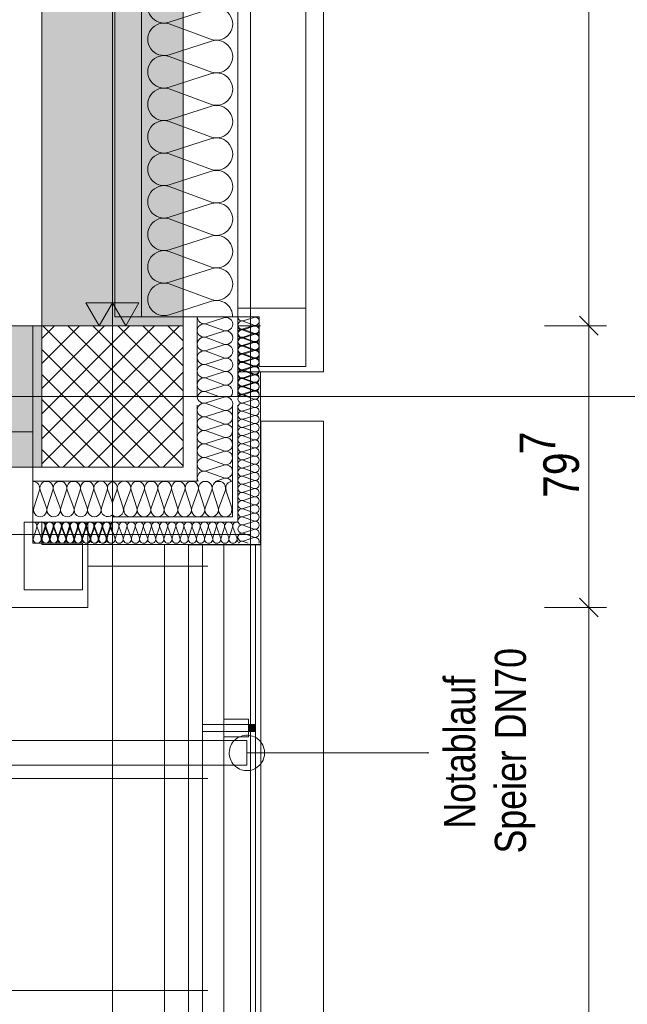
# Model space of a CAD drawing. Extents: x -620 to 3480, y 62 to 1112.
# Tile 52 of 76: x -4 to 30, y 572 to 628. Entities that reach past the tile are written whole.
import ezdxf
from ezdxf.lldxf.tags import DXFTag

# ---------------------------------------------------------------- set-up
doc = ezdxf.new("R2010")
doc.units = 0
doc.layers.get('0').update_dxf_attribs({"lineweight": 13})
for name, color, linetype, lineweight, true_color in [('30 -33 Aussenwände- 3 Aussenstützen', 7, 'Continuous', 50, 0x0000dd), ('30 -33 Aussenwände- 7 Fassade_ Elemente', 7, 'Continuous', 9, 0x00aacc), ('30 -35 Decken- 1 Konstruktion-Träger- Stahlbeton', 7, 'grob-A06GA2HT8I', 13, 0x33aa00), ('30 -36 Dächer- 3 Dachbeläge', 7, 'Continuous', 15, 0x9999ff), ('30 -36 Dächer- 4 Dachbekleidungen', 7, 'Continuous', 9, 0xccccff), ('40 -41 Abwasser_Wasser_Gas- 1 Abwasser + sanitäre Anlagen', 7, 'Continuous', 9, 0xff6633), ('70 -72 Beschriftung- 1 Beschriftung allgemein', 7, 'Continuous', 9, 0xff6633), ('70 -72 Beschriftung- 2 Beschriftung Bauteile', 7, 'Continuous', 9, 0x9999ff), ('70 -76 Bemaßung- 2 Allgemein', 7, 'Continuous', 5, 0x6666cc), ('iwb_Schraffur_Unterzug', 7, 'Continuous', 5, 0xffffcc)]:
    doc.layers.add(name, color=color, linetype=linetype, lineweight=lineweight, true_color=true_color)
for name, color, linetype, lineweight in [('40 -41 Abwasser_Wasser_Gas- 2 Wasser-1', 7, 'Continuous', 15), ('60- 61 allgemeine Ausstattung- 4 Terrassen', 7, 'Continuous', 9), ('70 -71 Achsen- 1 Gebäudeachsen', 7, 'STRICHPUNKT2-A06GA2HU8I', 18)]:
    doc.layers.add(name, color=color, linetype=linetype, lineweight=lineweight)
doc.styles.get("Standard").update_dxf_attribs({"font": 'ARIALN.TTF'})
tags = doc.linetypes.add('grob-A06GA2HT8I', pattern=[14, 3, -8, 3]).pattern_tags.tags
tags[8:9] = [DXFTag(74, 4), DXFTag(75, 0), DXFTag(340, '0'), DXFTag(46, 0.0), DXFTag(50, 0.0), DXFTag(44, 0.0), DXFTag(45, 0.0)]
tags[6:7] = [DXFTag(74, 4), DXFTag(75, 0), DXFTag(340, '0'), DXFTag(46, 0.0), DXFTag(50, 0.0), DXFTag(44, 0.0), DXFTag(45, 0.0)]
tags[4:5] = [DXFTag(74, 4), DXFTag(75, 0), DXFTag(340, '0'), DXFTag(46, 0.0), DXFTag(50, 0.0), DXFTag(44, 0.0), DXFTag(45, 0.0)]
tags = doc.linetypes.add('STRICHPUNKT2-A06GA2HU8I', pattern=[12.7, 6.35, -3.175, 0, -3.175]).pattern_tags.tags
tags[10:11] = [DXFTag(74, 4), DXFTag(75, 0), DXFTag(340, '0'), DXFTag(46, 0.0), DXFTag(50, 0.0), DXFTag(44, 0.0), DXFTag(45, 0.0)]
tags[8:9] = [DXFTag(74, 4), DXFTag(75, 0), DXFTag(340, '0'), DXFTag(46, 0.0), DXFTag(50, 0.0), DXFTag(44, 0.0), DXFTag(45, 0.0)]
tags[6:7] = [DXFTag(74, 4), DXFTag(75, 0), DXFTag(340, '0'), DXFTag(46, 0.0), DXFTag(50, 0.0), DXFTag(44, 0.0), DXFTag(45, 0.0)]
tags[4:5] = [DXFTag(74, 4), DXFTag(75, 0), DXFTag(340, '0'), DXFTag(46, 0.0), DXFTag(50, 0.0), DXFTag(44, 0.0), DXFTag(45, 0.0)]

# ---------------------------------------------------------------- blocks, each defined once
blk = doc.blocks.new('Referenz-A06GA2HW8I')
at = {"layer": '30 -33 Aussenwände- 3 Aussenstützen', "color": 0, "lineweight": -2}
for p, q in [((-2.685, 609.749), (-1.954, 610.48)), ((-2.685, 608.335), (-0.539, 610.48)), ((-2.685, 606.921), (0.875, 610.48)), ((-2.685, 605.506), (2.289, 610.48)), ((-2.685, 604.092), (3.703, 610.48)), ((-2.685, 602.678), (5.117, 610.48)), ((-2.617, 610.48), (5.315, 602.547)), ((-1.203, 610.48), (5.315, 603.962)), ((0.211, 610.48), (5.315, 605.376)), ((1.625, 610.48), (5.315, 606.79)), ((3.039, 610.48), (5.315, 608.204)), ((4.454, 610.48), (5.315, 609.619)), ((-1.468, 602.48), (5.315, 609.264)), ((-2.685, 609.133), (3.968, 602.48)), ((-2.685, 607.719), (2.554, 602.48)), ((-0.054, 602.48), (5.315, 607.85)), ((1.315, 607.48), (1.315, 605.48)), ((0.315, 606.48), (2.315, 606.48)), ((1.36, 602.48), (5.315, 606.435)), ((-2.685, 606.305), (1.14, 602.48)), ((-2.685, 604.891), (-0.274, 602.48)), ((2.774, 602.48), (5.315, 605.021)), ((4.188, 602.48), (5.315, 603.607)), ((-2.685, 603.476), (-1.688, 602.48))]:
    blk.add_line(p, q, dxfattribs=at)
at = {"layer": '30 -33 Aussenwände- 3 Aussenstützen', "color": 0, "linetype": 'Continuous', "lineweight": -2, "ltscale": 0.13}
for p, q in [((5.315, 610.48), (-2.685, 610.48)), ((-2.685, 610.48), (-2.685, 602.48)), ((5.315, 602.48), (5.315, 610.48)), ((-2.685, 602.48), (5.315, 602.48))]:
    blk.add_line(p, q, dxfattribs=at)
at = {"layer": '30 -33 Aussenwände- 7 Fassade_ Elemente', "color": 0, "linetype": 'Continuous', "lineweight": -2, "ltscale": 0.13}
for p, q in [((9.115, 1004.28), (9.115, 598.68)), ((8.415, 771.48), (8.415, 606.48)), ((13.255, 607.88), (13.255, 770.08)), ((1.455, 766.98), (1.455, 610.98)), ((2.955, 610.98), (2.955, 766.98)), ((8.415, 611.48), (8.415, 766.48)), ((12.255, 766.48), (12.255, 611.48)), ((6.915, 628.414), (4.515, 627.643)), ((4.515, 627.553), (6.915, 626.665)), ((6.915, 626.575), (4.515, 625.804)), ((4.515, 625.714), (6.915, 624.827)), ((6.915, 624.737), (4.515, 623.966)), ((4.515, 623.876), (6.915, 622.988)), ((6.915, 622.898), (4.515, 622.127)), ((4.515, 622.037), (6.915, 621.15)), ((6.915, 621.06), (4.515, 620.289)), ((4.515, 620.199), (6.915, 619.311)), ((6.915, 619.221), (4.515, 618.45)), ((4.515, 618.36), (6.915, 617.473)), ((6.915, 617.383), (4.515, 616.611)), ((4.515, 616.521), (6.915, 615.634)), ((6.915, 615.544), (4.515, 614.773)), ((4.515, 614.683), (6.915, 613.796)), ((6.915, 613.706), (4.515, 612.934)), ((4.515, 612.844), (6.915, 611.957)), ((6.915, 611.867), (4.515, 611.096)), ((12.255, 611.48), (8.415, 611.48)), ((8.415, 611.48), (8.415, 610.98)), ((12.255, 608.18), (12.255, 611.48)), ((1.455, 610.98), (8.415, 610.98)), ((6.115, 610.98), (2.955, 610.98)), ((8.415, 610.98), (6.115, 610.98)), ((6.115, 610.98), (6.115, 606.48)), ((6.615, 610.611), (7.615, 610.932)), ((8.415, 610.98), (8.415, 607.88)), ((8.415, 610.98), (9.615, 610.98)), ((8.415, 606.48), (8.415, 610.98)), ((8.715, 610.758), (9.316, 610.951)), ((9.615, 610.98), (9.615, 608.18)), ((-159.185, 610.48), (-3.185, 610.48)), ((-5.585, 610.48), (-3.185, 610.48)), ((-3.185, 610.48), (-3.185, 604.48)), ((-3.185, 610.48), (-3.185, 599.38)), ((7.615, 610.203), (6.615, 610.573)), ((8.412, 610.477), (9.692, 610.477)), ((8.712, 610.255), (9.312, 610.448)), ((9.315, 610.514), (8.715, 610.736)), ((8.715, 610.299), (9.315, 610.491)), ((9.315, 610.054), (8.715, 610.276)), ((6.615, 609.845), (7.615, 610.166)), ((7.615, 609.437), (6.615, 609.807)), ((9.312, 610.011), (8.712, 610.233)), ((8.712, 609.795), (9.312, 609.988)), ((9.312, 609.551), (8.712, 609.773)), ((8.715, 609.839), (9.315, 610.031)), ((9.315, 609.594), (8.715, 609.817)), ((6.615, 609.078), (7.615, 609.4)), ((8.712, 609.336), (9.312, 609.529)), ((9.312, 609.092), (8.712, 609.313)), ((8.714, 609.379), (9.314, 609.572)), ((9.314, 609.135), (8.714, 609.357)), ((7.615, 608.671), (6.615, 609.041)), ((6.615, 608.312), (7.615, 608.634)), ((8.712, 608.876), (9.312, 609.069)), ((9.312, 608.632), (8.712, 608.854)), ((8.712, 608.417), (9.312, 608.609)), ((8.714, 608.92), (9.314, 609.112)), ((9.314, 608.675), (8.714, 608.897)), ((8.714, 608.46), (9.314, 608.653)), ((7.615, 607.905), (6.615, 608.275)), ((9.312, 608.172), (8.712, 608.394)), ((8.712, 607.957), (9.312, 608.15)), ((8.713, 608.001), (9.313, 608.193)), ((9.313, 608.215), (8.714, 608.438)), ((9.615, 608.18), (12.255, 608.18)), ((6.615, 607.546), (7.615, 607.868)), ((7.615, 607.139), (6.615, 607.509)), ((8.415, 607.88), (13.255, 607.88)), ((9.312, 607.713), (8.712, 607.934)), ((8.712, 607.497), (9.312, 607.69)), ((9.313, 607.756), (8.713, 607.978)), ((8.713, 607.541), (9.313, 607.733)), ((9.313, 607.296), (8.713, 607.518)), ((9.695, 607.88), (9.695, 598.1)), ((1.315, 605.48), (1.315, 607.48)), ((6.615, 606.78), (7.615, 607.102)), ((9.312, 607.253), (8.712, 607.475)), ((8.712, 607.038), (9.312, 607.231)), ((9.312, 606.793), (8.712, 607.015)), ((8.713, 607.081), (9.313, 607.274)), ((9.312, 606.837), (8.713, 607.059)), ((2.315, 606.48), (0.315, 606.48)), ((6.615, 606.743), (7.326, 606.48)), ((6.615, 606.111), (7.616, 606.432)), ((8.712, 606.622), (9.312, 606.814)), ((8.712, 606.578), (9.312, 606.771)), ((8.712, 606.599), (9.034, 606.48)), ((9.312, 606.334), (8.712, 606.556)), ((6.115, 605.98), (6.112, 601.68)), ((7.615, 605.703), (6.615, 606.073)), ((8.115, 605.979), (8.11, 599.68)), ((8.415, 605.978), (8.41, 599.38)), ((8.712, 606.118), (9.312, 606.311)), ((9.312, 605.874), (8.712, 606.096)), ((8.712, 605.659), (9.312, 605.852)), ((6.615, 605.345), (7.615, 605.666)), ((7.614, 604.937), (6.615, 605.307)), ((9.312, 605.414), (8.712, 605.636)), ((8.712, 605.199), (9.312, 605.392)), ((6.614, 604.579), (7.614, 604.899)), ((9.312, 604.955), (8.712, 605.177)), ((8.712, 604.74), (9.312, 604.932)), ((9.312, 604.495), (8.712, 604.717)), ((9.715, 605.08), (13.255, 605.08)), ((9.715, 547.88), (9.715, 605.08)), ((13.255, 605.08), (13.255, 547.88)), ((-3.185, 604.48), (-5.585, 604.48)), ((-5.585, 604.48), (-3.185, 604.48)), ((-3.185, 604.48), (-3.185, 598.68)), ((-3.185, 604.48), (-3.185, 598.68)), ((7.614, 604.171), (6.614, 604.541)), ((8.712, 604.28), (9.312, 604.473)), ((9.312, 604.036), (8.712, 604.257)), ((6.614, 603.813), (7.614, 604.133)), ((7.613, 603.405), (6.614, 603.775)), ((8.712, 603.82), (9.312, 604.013)), ((9.312, 603.576), (8.712, 603.798)), ((6.613, 603.047), (7.613, 603.367)), ((8.712, 603.361), (9.312, 603.553)), ((9.312, 603.116), (8.712, 603.338)), ((8.712, 602.901), (9.312, 603.094)), ((6.612, 602.281), (7.613, 602.601)), ((7.613, 602.639), (6.613, 603.009)), ((9.312, 602.657), (8.712, 602.879)), ((8.712, 602.441), (9.312, 602.634)), ((7.612, 601.873), (6.612, 602.243)), ((9.312, 602.197), (8.712, 602.419)), ((8.712, 601.982), (9.312, 602.175)), ((9.312, 601.737), (8.712, 601.959)), ((-3.185, 599.38), (-3.185, 601.68)), ((-3.185, 601.68), (1.315, 601.68)), ((6.112, 601.68), (1.315, 601.68)), ((7.126, 601.679), (7.612, 601.835)), ((8.712, 601.522), (9.312, 601.715)), ((9.312, 601.278), (8.712, 601.5)), ((-2.815, 601.18), (-3.137, 600.18)), ((-2.408, 600.18), (-2.778, 601.18)), ((-2.049, 601.18), (-2.37, 600.18)), ((-1.642, 600.18), (-2.012, 601.18)), ((-1.283, 601.18), (-1.604, 600.18)), ((-0.876, 600.18), (-1.246, 601.18)), ((-0.517, 601.18), (-0.838, 600.18)), ((-0.11, 600.18), (-0.479, 601.18)), ((0.249, 601.18), (-0.072, 600.18)), ((0.656, 600.18), (0.287, 601.18)), ((1.015, 601.18), (0.694, 600.18)), ((1.053, 601.18), (1.315, 600.47)), ((1.572, 601.18), (1.315, 600.484)), ((1.61, 601.18), (1.931, 600.18)), ((1.969, 600.18), (2.338, 601.18)), ((2.376, 601.18), (2.697, 600.18)), ((2.735, 600.18), (3.105, 601.18)), ((3.142, 601.18), (3.463, 600.18)), ((3.501, 600.18), (3.871, 601.18)), ((3.908, 601.18), (4.229, 600.18)), ((4.267, 600.18), (4.637, 601.18)), ((4.674, 601.18), (4.996, 600.18)), ((5.033, 600.18), (5.403, 601.18)), ((5.44, 601.18), (5.762, 600.18)), ((5.799, 600.18), (6.169, 601.18)), ((6.206, 601.18), (6.528, 600.18)), ((6.565, 600.18), (6.935, 601.18)), ((6.972, 601.18), (7.294, 600.18)), ((7.331, 600.18), (7.701, 601.18)), ((7.738, 601.18), (8.06, 600.18)), ((8.712, 601.062), (9.312, 601.255)), ((9.312, 600.818), (8.712, 601.04)), ((8.712, 600.603), (9.312, 600.796)), ((9.312, 600.359), (8.712, 600.58)), ((8.712, 600.143), (9.312, 600.336)), ((9.312, 599.899), (8.712, 600.121)), ((8.712, 599.684), (9.312, 599.876)), ((-3.685, 595.54), (-3.685, 599.38)), ((-3.685, 599.38), (-3.185, 599.38)), ((-3.185, 599.38), (-3.185, 598.18)), ((-3.185, 599.38), (-0.085, 599.38)), ((1.315, 599.38), (-3.185, 599.38)), ((-2.685, 598.1), (-2.685, 599.38)), ((-2.685, 598.1), (-2.685, 599.38)), ((-0.085, 599.38), (-0.085, 594.54)), ((8.11, 599.68), (1.315, 599.68)), ((8.41, 599.38), (1.315, 599.38)), ((9.312, 599.439), (8.712, 599.661)), ((8.712, 599.224), (9.312, 599.417)), ((9.312, 598.98), (8.712, 599.201)), ((9.115, 598.68), (-485.885, 598.68)), ((-3.185, 598.68), (-6.485, 598.68)), ((-3.185, 598.68), (-6.485, 598.68)), ((-2.963, 599.08), (-3.155, 598.48)), ((-2.718, 598.48), (-2.94, 599.08)), ((-2.503, 599.08), (-2.696, 598.48)), ((-2.463, 599.08), (-2.656, 598.48)), ((-2.259, 598.481), (-2.481, 599.08)), ((-2.219, 598.48), (-2.44, 599.08)), ((-2.044, 599.081), (-2.236, 598.481)), ((-2.003, 599.08), (-2.196, 598.48)), ((-1.799, 598.481), (-2.021, 599.081)), ((-1.759, 598.48), (-1.981, 599.08)), ((-1.584, 599.081), (-1.776, 598.481)), ((-1.544, 599.08), (-1.737, 598.48)), ((-1.339, 598.481), (-1.562, 599.081)), ((-1.299, 598.48), (-1.521, 599.08)), ((-1.124, 599.081), (-1.317, 598.481)), ((-1.084, 599.08), (-1.277, 598.48)), ((-0.88, 598.482), (-1.102, 599.081)), ((-0.84, 598.48), (-1.062, 599.08)), ((-0.665, 599.082), (-0.857, 598.482)), ((-0.624, 599.08), (-0.817, 598.48)), ((-0.42, 598.482), (-0.642, 599.082)), ((-0.38, 598.48), (-0.602, 599.08)), ((-0.205, 599.082), (-0.397, 598.482)), ((-0.165, 599.08), (-0.358, 598.48)), ((0.04, 598.482), (-0.183, 599.082)), ((0.079, 598.48), (-0.142, 599.08)), ((0.255, 599.082), (0.062, 598.482)), ((0.295, 599.08), (0.102, 598.48)), ((0.499, 598.483), (0.277, 599.083)), ((0.539, 598.48), (0.317, 599.08)), ((0.714, 599.083), (0.522, 598.483)), ((0.754, 599.08), (0.562, 598.48)), ((0.959, 598.483), (0.737, 599.083)), ((0.999, 598.48), (0.777, 599.08)), ((1.174, 599.083), (0.981, 598.483)), ((1.214, 599.08), (1.021, 598.48)), ((1.196, 599.083), (1.316, 598.761)), ((1.458, 598.48), (1.237, 599.08)), ((1.674, 599.08), (1.481, 598.48)), ((1.918, 598.48), (1.696, 599.08)), ((2.133, 599.08), (1.941, 598.48)), ((2.378, 598.48), (2.156, 599.08)), ((2.593, 599.08), (2.4, 598.48)), ((2.837, 598.48), (2.615, 599.08)), ((3.053, 599.08), (2.86, 598.48)), ((3.297, 598.48), (3.075, 599.08)), ((3.512, 599.08), (3.319, 598.48)), ((3.757, 598.48), (3.535, 599.08)), ((3.972, 599.08), (3.779, 598.48)), ((4.216, 598.48), (3.994, 599.08)), ((4.432, 599.08), (4.239, 598.48)), ((4.676, 598.48), (4.454, 599.08)), ((4.891, 599.08), (4.698, 598.48)), ((5.135, 598.48), (4.914, 599.08)), ((5.351, 599.08), (5.158, 598.48)), ((5.595, 598.48), (5.373, 599.08)), ((5.81, 599.08), (5.618, 598.48)), ((6.055, 598.48), (5.833, 599.08)), ((6.27, 599.08), (6.077, 598.48)), ((6.514, 598.48), (6.293, 599.08)), ((6.73, 599.08), (6.537, 598.48)), ((6.974, 598.48), (6.752, 599.08)), ((7.189, 599.08), (6.996, 598.48)), ((7.434, 598.48), (7.212, 599.08)), ((7.649, 599.08), (7.456, 598.48)), ((7.893, 598.48), (7.671, 599.08)), ((8.109, 599.08), (7.916, 598.48)), ((8.353, 598.48), (8.131, 599.08)), ((8.415, 598.604), (8.375, 598.48)), ((8.712, 598.764), (9.312, 598.957)), ((9.312, 598.52), (8.712, 598.742)), ((9.115, 208.68), (9.115, 598.68)), ((-3.185, 598.18), (-0.385, 598.18)), ((9.695, 598.1), (-2.685, 598.1)), ((-0.385, 598.18), (-0.385, 595.54)), ((8.712, 598.305), (9.312, 598.498)), ((8.712, 598.282), (8.988, 598.18)), ((-0.385, 595.54), (-3.685, 595.54)), ((-0.085, 594.54), (-162.285, 594.54))]:
    blk.add_line(p, q, dxfattribs=at)
for centre, major_axis, end_param in [((4.233, 628.517), (0.282, 0.874), 3.765224), ((7.197, 627.54), (-0.282, -0.874), 3.764652), ((4.233, 626.678), (0.282, 0.874), 3.765224), ((7.197, 625.701), (-0.282, -0.874), 3.764652), ((4.233, 624.84), (0.282, 0.874), 3.765224), ((7.197, 623.863), (-0.282, -0.874), 3.764652), ((4.233, 623.001), (0.282, 0.874), 3.765224), ((7.197, 622.024), (-0.282, -0.874), 3.764652), ((4.233, 621.163), (0.282, 0.874), 3.765224), ((7.197, 620.186), (-0.282, -0.874), 3.764652), ((4.233, 619.324), (0.282, 0.874), 3.765224), ((7.197, 618.347), (-0.282, -0.874), 3.764652), ((4.233, 617.486), (0.282, 0.874), 3.765224), ((7.197, 616.509), (-0.282, -0.874), 3.764652), ((4.233, 615.647), (0.282, 0.874), 3.765224), ((7.197, 614.67), (-0.282, -0.874), 3.764652), ((4.233, 613.809), (0.282, 0.874), 3.765224), ((7.197, 612.831), (-0.282, -0.874), 3.764652), ((4.233, 611.97), (0.282, 0.874), 3.765224), ((7.197, 610.993), (0.918, -0.013), 1.896254), ((6.498, 610.975), (-0.383, 0.005), 1.896254), ((7.733, 610.568), (-0.117, -0.364), 3.765224), ((8.645, 610.977), (-0.23, 0.003), 1.896254), ((9.386, 610.732), (-0.071, -0.219), 3.765224), ((6.498, 610.209), (0.117, 0.364), 3.764652), ((8.644, 610.058), (0.071, 0.219), 3.764652), ((8.645, 610.517), (0.071, 0.219), 3.764652), ((8.642, 610.474), (-0.23, 0.003), 1.896254), ((9.382, 610.229), (-0.07, -0.219), 3.765224), ((9.385, 610.272), (-0.071, -0.219), 3.765224), ((6.498, 609.443), (0.117, 0.364), 3.764652), ((7.733, 609.802), (-0.117, -0.364), 3.765224), ((8.642, 610.014), (0.07, 0.219), 3.764652), ((8.642, 609.554), (0.07, 0.219), 3.764652), ((8.644, 609.598), (0.071, 0.219), 3.764652), ((9.382, 609.77), (-0.07, -0.219), 3.765224), ((9.385, 609.813), (-0.071, -0.219), 3.765224), ((7.733, 609.036), (-0.117, -0.364), 3.765224), ((8.642, 609.095), (0.07, 0.219), 3.764652), ((8.644, 609.138), (0.071, 0.219), 3.764652), ((9.382, 609.31), (-0.07, -0.219), 3.765224), ((9.385, 609.353), (-0.071, -0.219), 3.765224), ((6.498, 608.677), (0.117, 0.364), 3.764652), ((6.498, 608.677), (-0.31, 0.225), 1.254884), ((6.498, 608.677), (0.117, 0.364), 1.254884), ((7.733, 608.27), (-0.117, -0.364), 3.765224), ((7.733, 608.27), (0.31, 0.225), 1.255075), ((8.642, 608.635), (0.07, 0.219), 3.764652), ((8.643, 608.679), (0.071, 0.219), 3.764652), ((9.382, 608.85), (-0.07, -0.219), 3.765224), ((9.382, 608.391), (-0.07, -0.219), 3.765224), ((9.384, 608.434), (-0.071, -0.219), 3.765224), ((9.384, 608.894), (-0.071, -0.219), 3.765224), ((6.498, 607.911), (0.117, 0.364), 3.764652), ((6.498, 607.911), (-0.31, 0.225), 1.254884), ((6.498, 608.677), (-0.31, -0.225), 1.254884), ((6.498, 607.911), (0.117, 0.364), 1.254884), ((7.733, 608.27), (0.31, -0.225), 1.255075), ((8.642, 608.176), (0.07, 0.219), 3.764652), ((8.643, 608.219), (0.071, 0.219), 3.764652), ((9.382, 607.931), (-0.07, -0.219), 3.765224), ((9.384, 607.974), (-0.071, -0.219), 3.765224), ((6.498, 607.911), (-0.31, -0.225), 1.254884), ((6.498, 607.145), (0.117, 0.364), 1.254884), ((7.733, 608.27), (-0.117, -0.364), 1.255075), ((7.733, 607.503), (0.31, 0.225), 1.255075), ((7.733, 607.503), (-0.117, -0.364), 3.765224), ((7.733, 607.503), (0.31, -0.225), 1.255075), ((8.642, 607.716), (0.07, 0.219), 3.764652), ((8.642, 607.256), (0.07, 0.219), 3.764652), ((8.643, 607.76), (0.071, 0.219), 3.764652), ((8.643, 607.76), (-0.186, 0.135), 1.254884), ((8.642, 607.3), (0.071, 0.219), 3.764652), ((8.643, 607.76), (0.071, 0.219), 1.254884), ((8.643, 607.76), (-0.186, -0.135), 1.254884), ((8.642, 607.3), (0.071, 0.219), 1.254884), ((9.382, 607.472), (-0.07, -0.219), 3.765224), ((9.383, 607.515), (0.186, 0.135), 1.255075), ((9.383, 607.515), (-0.071, -0.219), 3.765224), ((9.383, 607.515), (0.186, -0.135), 1.255075), ((6.498, 607.145), (-0.31, 0.225), 1.254884), ((7.733, 607.503), (-0.117, -0.364), 1.255075), ((7.733, 606.737), (0.283, -0.257), 2.619647), ((8.642, 606.797), (0.07, 0.219), 3.764652), ((8.642, 607.3), (-0.186, 0.135), 1.254884), ((8.642, 606.84), (-0.186, 0.135), 1.254884), ((8.642, 607.3), (-0.186, -0.135), 1.254884), ((8.642, 606.84), (0.071, 0.219), 1.254884), ((9.383, 607.055), (-0.071, -0.219), 3.765224), ((9.382, 607.012), (-0.07, -0.219), 3.765224), ((9.383, 607.515), (-0.071, -0.219), 1.255075), ((9.383, 607.055), (0.186, 0.135), 1.255075), ((9.383, 607.055), (0.186, -0.135), 1.255075), ((6.498, 606.475), (-0.383, 0.006), 1.896254), ((6.498, 606.379), (0.117, 0.364), 1.613483), ((6.498, 607.145), (-0.31, -0.225), 1.254884), ((7.733, 606.067), (-0.118, -0.364), 3.765224), ((8.642, 606.337), (0.07, 0.219), 3.764652), ((8.642, 606.381), (0.071, 0.219), 1.434048), ((8.642, 606.84), (-0.186, -0.135), 1.254884), ((9.383, 607.055), (-0.071, -0.219), 1.255075), ((9.383, 606.595), (0.198, -0.116), 2.411197), ((9.382, 606.552), (-0.07, -0.219), 3.765224), ((6.498, 605.709), (0.118, 0.364), 3.764652), ((8.642, 605.877), (0.07, 0.219), 3.764652), ((9.382, 606.093), (-0.07, -0.219), 3.765224), ((9.382, 605.633), (-0.07, -0.219), 3.765224), ((6.497, 604.943), (0.118, 0.364), 3.764652), ((7.732, 605.301), (-0.118, -0.364), 3.765224), ((8.642, 605.418), (0.07, 0.219), 3.764652), ((9.382, 605.173), (-0.07, -0.219), 3.765224), ((7.732, 604.535), (-0.118, -0.364), 3.765224), ((8.642, 604.958), (0.07, 0.219), 3.764652), ((8.642, 604.498), (0.07, 0.219), 3.764652), ((9.382, 604.714), (-0.07, -0.219), 3.765224), ((6.497, 604.177), (0.118, 0.364), 3.764652), ((6.497, 604.177), (-0.31, 0.225), 1.254884), ((6.497, 604.177), (0.118, 0.364), 1.254884), ((7.731, 603.769), (-0.118, -0.364), 3.765224), ((7.731, 603.769), (0.31, 0.224), 1.255075), ((8.642, 604.039), (0.07, 0.219), 3.764652), ((9.382, 604.254), (-0.07, -0.219), 3.765224), ((6.496, 603.411), (0.118, 0.364), 3.764652), ((6.496, 603.411), (-0.31, 0.225), 1.254884), ((6.496, 603.411), (0.118, 0.364), 1.254884), ((6.497, 604.177), (-0.31, -0.224), 1.254884), ((7.731, 603.769), (0.31, -0.225), 1.255075), ((8.642, 603.579), (0.07, 0.219), 3.764652), ((9.382, 603.795), (-0.07, -0.219), 3.765224), ((6.496, 603.411), (-0.31, -0.224), 1.254884), ((6.495, 602.645), (0.118, 0.364), 1.254884), ((7.731, 603.769), (-0.118, -0.364), 1.255075), ((7.73, 603.003), (0.31, 0.224), 1.255075), ((7.73, 603.003), (-0.118, -0.364), 3.765224), ((7.73, 603.003), (0.31, -0.225), 1.255075), ((8.642, 603.12), (0.07, 0.219), 3.764652), ((9.382, 603.335), (-0.07, -0.219), 3.765224), ((9.382, 602.875), (-0.07, -0.219), 3.765224), ((6.495, 602.645), (-0.31, 0.225), 1.254884), ((7.73, 603.003), (-0.118, -0.364), 1.255075), ((7.73, 602.237), (0.31, 0.224), 1.255075), ((8.642, 602.66), (0.07, 0.219), 3.764652), ((9.382, 602.416), (-0.07, -0.219), 3.765224), ((6.495, 601.879), (0.118, 0.364), 2.429518), ((6.495, 602.645), (-0.31, -0.224), 1.254884), ((7.73, 602.237), (-0.118, -0.364), 1.255075), ((7.73, 602.237), (0.31, -0.225), 1.255075), ((8.642, 602.2), (0.07, 0.219), 3.764652), ((8.642, 601.741), (0.07, 0.219), 3.764652), ((9.382, 601.956), (-0.07, -0.219), 3.765224), ((-3.179, 601.297), (0.364, -0.117), 1.896254), ((-2.413, 601.297), (0.364, -0.117), 3.764652), ((-1.647, 601.297), (0.364, -0.117), 3.764652), ((-0.881, 601.297), (0.364, -0.117), 3.764652), ((-0.881, 601.297), (-0.225, 0.31), 1.254884), ((-0.881, 601.297), (0.225, 0.31), 1.254884), ((-0.881, 601.297), (0.364, -0.117), 1.254884), ((-0.115, 601.297), (0.364, -0.117), 3.764652), ((-0.115, 601.297), (-0.225, 0.31), 1.254884), ((-0.115, 601.297), (0.225, 0.31), 1.254884), ((-0.115, 601.297), (0.364, -0.117), 1.254884), ((0.651, 601.297), (-0.225, 0.31), 1.254884), ((0.651, 601.297), (0.225, 0.31), 1.254884), ((0.651, 601.297), (0.364, -0.117), 1.254884), ((1.417, 601.297), (-0.102, 0.369), 1.613483), ((1.208, 601.297), (0.364, -0.117), 1.598679), ((1.974, 601.297), (-0.225, 0.31), 1.254884), ((1.974, 601.297), (0.225, 0.31), 1.254884), ((1.974, 601.297), (0.364, -0.117), 1.254884), ((2.74, 601.297), (0.364, -0.117), 3.764652), ((2.74, 601.297), (-0.225, 0.31), 1.254884), ((2.74, 601.297), (0.225, 0.31), 1.254884), ((2.74, 601.297), (0.364, -0.117), 1.254884), ((3.506, 601.297), (0.364, -0.117), 3.764652), ((3.506, 601.297), (-0.225, 0.31), 1.254884), ((3.506, 601.297), (0.225, 0.31), 1.254884), ((3.506, 601.297), (0.364, -0.117), 1.254884), ((4.272, 601.297), (0.364, -0.117), 3.764652), ((5.038, 601.297), (0.364, -0.117), 3.764652), ((5.804, 601.297), (0.364, -0.117), 3.764652), ((6.571, 601.297), (0.364, -0.117), 3.764652), ((7.337, 601.297), (0.364, -0.117), 3.764652), ((7.729, 601.471), (0.321, 0.208), 1.307885), ((8.103, 601.297), (0.005, 0.383), 1.896254), ((8.642, 601.281), (0.07, 0.219), 3.764652), ((9.382, 601.496), (-0.07, -0.219), 3.765224), ((8.642, 600.821), (0.07, 0.219), 3.764652), ((9.382, 601.037), (-0.07, -0.219), 3.765224), ((9.382, 600.577), (-0.07, -0.219), 3.765224), ((8.642, 600.362), (0.07, 0.219), 3.764652), ((9.382, 600.117), (-0.07, -0.219), 3.765224), ((-2.772, 600.063), (-0.364, 0.117), 3.765224), ((-2.006, 600.063), (-0.364, 0.117), 3.765224), ((-1.24, 600.063), (-0.364, 0.117), 3.765224), ((-0.474, 600.063), (-0.364, 0.117), 1.255075), ((-0.474, 600.063), (-0.364, 0.117), 3.765224), ((-0.474, 600.063), (-0.225, -0.31), 1.255075), ((-0.474, 600.063), (0.225, -0.31), 1.255075), ((0.292, 600.063), (-0.364, 0.117), 1.255075), ((0.292, 600.063), (-0.364, 0.117), 3.765224), ((0.292, 600.063), (-0.225, -0.31), 1.255075), ((0.292, 600.063), (0.225, -0.31), 1.255075), ((1.058, 600.063), (-0.364, 0.117), 2.619647), ((1.567, 600.063), (-0.252, -0.288), 2.600578), ((2.333, 600.063), (-0.364, 0.117), 1.255075), ((2.333, 600.063), (-0.364, 0.117), 3.765224), ((2.333, 600.063), (-0.225, -0.31), 1.255075), ((2.333, 600.063), (0.225, -0.31), 1.255075), ((3.099, 600.063), (-0.364, 0.117), 3.765224), ((3.099, 600.063), (-0.364, 0.117), 1.255075), ((3.099, 600.063), (-0.225, -0.31), 1.255075), ((3.099, 600.063), (0.225, -0.31), 1.255075), ((3.865, 600.063), (-0.364, 0.117), 3.765224), ((4.631, 600.063), (-0.364, 0.117), 3.765224), ((5.397, 600.063), (-0.364, 0.117), 3.765224), ((6.163, 600.063), (-0.364, 0.117), 3.765224), ((6.929, 600.063), (-0.364, 0.117), 3.765224), ((7.695, 600.063), (-0.364, 0.117), 3.765224), ((8.642, 599.902), (0.07, 0.219), 3.764652), ((9.382, 599.658), (-0.07, -0.219), 3.765224), ((-3.182, 599.15), (0.219, -0.07), 1.896254), ((-2.722, 599.151), (0.219, -0.07), 3.764652), ((-2.682, 599.151), (0.219, -0.07), 1.896254), ((-2.262, 599.151), (0.219, -0.07), 3.764652), ((-2.222, 599.151), (0.219, -0.07), 3.764652), ((-1.803, 599.151), (0.219, -0.07), 3.764652), ((-1.762, 599.151), (0.219, -0.07), 3.764652), ((-1.343, 599.152), (0.219, -0.07), 3.764652), ((-1.303, 599.151), (0.219, -0.07), 3.764652), ((-0.883, 599.152), (0.219, -0.07), 3.764652), ((-0.843, 599.151), (0.219, -0.07), 3.764652), ((-0.424, 599.152), (0.219, -0.07), 3.764652), ((-0.383, 599.151), (0.219, -0.07), 3.764652), ((0.036, 599.153), (0.219, -0.07), 3.764652), ((0.036, 599.153), (-0.135, 0.186), 1.254884), ((0.076, 599.151), (0.219, -0.07), 3.764652), ((0.036, 599.153), (0.135, 0.186), 1.254884), ((0.036, 599.153), (0.219, -0.07), 1.254884), ((0.496, 599.153), (0.219, -0.07), 3.764652), ((0.496, 599.153), (-0.135, 0.186), 1.254884), ((0.536, 599.151), (0.219, -0.07), 3.764652), ((0.496, 599.153), (0.135, 0.186), 1.254884), ((0.496, 599.153), (0.219, -0.07), 1.254884), ((0.955, 599.153), (-0.135, 0.186), 1.254884), ((0.996, 599.151), (0.219, -0.07), 3.764652), ((0.955, 599.153), (0.135, 0.186), 1.254884), ((0.955, 599.153), (0.219, -0.07), 1.254884), ((1.415, 599.154), (-0.1, 0.207), 1.434048), ((1.455, 599.151), (0.219, -0.07), 3.764652), ((1.915, 599.151), (0.219, -0.07), 3.764652), ((2.374, 599.151), (0.219, -0.07), 3.764652), ((2.834, 599.151), (0.219, -0.07), 3.764652), ((3.294, 599.151), (0.219, -0.07), 3.764652), ((3.753, 599.151), (0.219, -0.07), 3.764652), ((4.213, 599.151), (0.219, -0.07), 3.764652), ((4.673, 599.151), (0.219, -0.07), 3.764652), ((5.132, 599.151), (0.219, -0.07), 3.764652), ((5.592, 599.151), (0.219, -0.07), 3.764652), ((6.051, 599.151), (0.219, -0.07), 3.764652), ((6.511, 599.151), (0.219, -0.07), 3.764652), ((6.971, 599.151), (0.219, -0.07), 3.764652), ((6.971, 599.151), (-0.135, 0.186), 1.254884), ((6.971, 599.151), (0.135, 0.186), 1.254884), ((6.971, 599.151), (0.219, -0.07), 1.254884), ((7.43, 599.151), (0.219, -0.07), 3.764652), ((7.43, 599.151), (-0.135, 0.186), 1.254884), ((7.43, 599.151), (0.135, 0.186), 1.254884), ((7.43, 599.151), (0.219, -0.07), 1.254884), ((7.89, 599.151), (-0.135, 0.186), 1.254884), ((7.89, 599.151), (0.135, 0.186), 1.254884), ((7.89, 599.151), (0.219, -0.07), 1.254884), ((8.35, 599.151), (0.066, 0.22), 2.172087), ((8.642, 599.443), (0.07, 0.219), 3.764652), ((8.642, 599.443), (-0.186, 0.135), 1.254884), ((8.642, 598.983), (0.07, 0.219), 3.764652), ((8.642, 599.443), (0.07, 0.219), 1.254884), ((8.642, 599.443), (-0.186, -0.135), 1.254884), ((8.642, 598.983), (0.07, 0.219), 1.254884), ((9.382, 599.198), (-0.07, -0.219), 3.765224), ((9.382, 599.198), (0.186, 0.135), 1.255075), ((9.382, 599.198), (0.186, -0.135), 1.255075), ((8.642, 598.983), (-0.186, 0.135), 1.254884), ((8.642, 598.523), (-0.186, 0.135), 1.254884), ((8.642, 598.983), (-0.186, -0.135), 1.254884), ((8.642, 598.523), (0.07, 0.219), 1.254884), ((9.382, 599.198), (-0.07, -0.219), 1.255075), ((9.382, 598.739), (-0.07, -0.219), 3.765224), ((9.382, 598.739), (0.186, 0.135), 1.255075), ((9.382, 598.739), (-0.07, -0.219), 1.255075), ((9.382, 598.739), (0.186, -0.135), 1.255075), ((-2.937, 598.41), (-0.219, 0.07), 3.765224), ((-2.477, 598.41), (-0.219, 0.07), 3.765224), ((-2.437, 598.41), (-0.219, 0.07), 3.765224), ((-2.017, 598.41), (-0.219, 0.07), 3.765224), ((-1.978, 598.41), (-0.219, 0.07), 3.765224), ((-1.558, 598.411), (-0.219, 0.07), 3.765224), ((-1.518, 598.41), (-0.219, 0.07), 3.765224), ((-1.098, 598.411), (-0.219, 0.07), 3.765224), ((-1.058, 598.41), (-0.219, 0.07), 3.765224), ((-0.638, 598.411), (-0.219, 0.07), 3.765224), ((-0.599, 598.41), (-0.219, 0.07), 3.765224), ((-0.179, 598.412), (-0.219, 0.07), 3.765224), ((-0.139, 598.41), (-0.219, 0.07), 3.765224), ((0.281, 598.412), (-0.219, 0.07), 3.765224), ((0.281, 598.412), (-0.219, 0.07), 1.255075), ((0.321, 598.41), (-0.219, 0.07), 3.765224), ((0.281, 598.412), (-0.135, -0.186), 1.255075), ((0.281, 598.412), (0.135, -0.186), 1.255075), ((0.74, 598.412), (-0.219, 0.07), 3.765224), ((0.74, 598.412), (-0.219, 0.07), 1.255075), ((0.78, 598.41), (-0.219, 0.07), 3.765224), ((0.74, 598.412), (-0.135, -0.186), 1.255075), ((0.74, 598.412), (0.135, -0.186), 1.255075), ((1.2, 598.413), (-0.219, 0.07), 2.411197), ((1.24, 598.41), (-0.219, 0.07), 3.765224), ((1.699, 598.41), (-0.219, 0.07), 3.765224), ((2.159, 598.41), (-0.219, 0.07), 3.765224), ((2.619, 598.41), (-0.219, 0.07), 3.765224), ((3.078, 598.41), (-0.219, 0.07), 3.765224), ((3.538, 598.41), (-0.219, 0.07), 3.765224), ((3.998, 598.41), (-0.219, 0.07), 3.765224), ((4.457, 598.41), (-0.219, 0.07), 3.765224), ((4.917, 598.41), (-0.219, 0.07), 3.765224), ((5.377, 598.41), (-0.219, 0.07), 3.765224), ((5.836, 598.41), (-0.219, 0.07), 3.765224), ((6.296, 598.41), (-0.219, 0.07), 3.765224), ((6.755, 598.41), (-0.219, 0.07), 3.765224), ((7.215, 598.41), (-0.219, 0.07), 1.255075), ((7.215, 598.41), (-0.219, 0.07), 3.765224), ((7.215, 598.41), (-0.135, -0.186), 1.255075), ((7.215, 598.41), (0.135, -0.186), 1.255075), ((7.675, 598.41), (-0.219, 0.07), 3.765224), ((7.675, 598.41), (-0.219, 0.07), 1.255075), ((7.675, 598.41), (-0.135, -0.186), 1.255075), ((7.675, 598.41), (0.135, -0.186), 1.255075), ((8.134, 598.41), (-0.219, 0.07), 1.255075), ((8.134, 598.41), (-0.135, -0.186), 1.255075), ((8.134, 598.41), (0.135, -0.186), 1.255075), ((8.594, 598.41), (-0.219, 0.07), 0.990893), ((8.642, 598.064), (0.07, 0.219), 1.349822), ((8.642, 598.523), (-0.186, -0.135), 1.254884), ((9.382, 598.279), (0.207, -0.099), 2.32715)]:
    blk.add_ellipse(centre, major_axis=major_axis, ratio=1, start_param=0, end_param=end_param, dxfattribs=at)
at = {"layer": '30 -35 Decken- 1 Konstruktion-Träger- Stahlbeton', "color": 0, "lineweight": -2}
for p, q in [((-2.685, 610.48), (-2.685, 992.48)), ((5.315, 610.48), (5.315, 992.48)), ((-489.685, 610.48), (-2.685, 610.48)), ((-489.685, 602.48), (-2.685, 602.48))]:
    blk.add_line(p, q, dxfattribs=at)
at = {"layer": '30 -35 Decken- 1 Konstruktion-Träger- Stahlbeton', "color": 0, "linetype": 'Continuous', "lineweight": -2, "ltscale": 0.13}
for q in [(5.315, 610.48), (-2.685, 602.48)]:
    blk.add_line((-2.685, 610.48), q, dxfattribs=at)
at = {"layer": '30 -36 Dächer- 3 Dachbeläge', "color": 0, "linetype": 'Continuous', "lineweight": -2, "ltscale": 0.13}
for p, q in [((6.415, 211.38), (6.415, 598.08)), ((6.415, 598.08), (9.715, 598.08)), ((9.715, 598.08), (9.715, 208.08))]:
    blk.add_line(p, q, dxfattribs=at)
at = {"layer": '30 -36 Dächer- 3 Dachbeläge', "color": 0, "lineweight": -2}
for p, q in [((9.415, 587.93), (9.015, 587.93)), ((9.015, 587.93), (9.015, 587.53)), ((9.015, 587.53), (9.415, 587.53))]:
    blk.add_line(p, q, dxfattribs=at)
for points in [[(9.015, 587.53), (9.015, 587.93), (9.415, 587.53)], [(9.415, 587.53), (9.015, 587.93), (9.415, 587.93)]]:
    blk.add_solid(points, dxfattribs=at)
at = {"layer": '30 -36 Dächer- 4 Dachbekleidungen', "color": 0, "linetype": 'Continuous', "lineweight": -2, "ltscale": 0.13}
for p, q in [((6.415, 598.08), (5.615, 598.08)), ((5.615, 598.08), (5.615, 212.18)), ((6.415, 211.38), (6.415, 598.08)), ((9.415, 598.08), (7.615, 598.08)), ((7.615, 598.08), (7.615, 210.18)), ((9.415, 208.38), (9.415, 598.08)), ((7.615, 588.23), (9.015, 588.23)), ((9.015, 588.23), (9.015, 587.93)), ((7.615, 587.93), (6.415, 587.93)), ((6.415, 587.93), (6.415, 587.53)), ((6.415, 587.53), (7.615, 587.53)), ((7.615, 587.93), (9.015, 587.93)), ((9.015, 587.53), (7.615, 587.53)), ((9.015, 587.93), (9.015, 587.53)), ((9.015, 587.23), (9.015, 587.53)), ((7.615, 587.23), (9.015, 587.23))]:
    blk.add_line(p, q, dxfattribs=at)
at = {"layer": '40 -41 Abwasser_Wasser_Gas- 1 Abwasser + sanitäre Anlagen', "color": 0, "linetype": 'grob-A06GA2HT8I', "lineweight": -2, "ltscale": 0.13}
for p, q in [((-162.985, 587.02), (8.921, 587.02)), ((8.921, 587.02), (8.921, 585.62)), ((8.921, 585.62), (-164.385, 585.62))]:
    blk.add_line(p, q, dxfattribs=at)
at = {"layer": '40 -41 Abwasser_Wasser_Gas- 2 Wasser-1', "color": 0, "linetype": 'Continuous', "lineweight": -2, "ltscale": 0.13}
for p, q in [((8.055, 586.82), (8.108, 586.903)), ((8.108, 586.903), (8.169, 586.98)), ((8.169, 586.98), (8.237, 587.05)), ((8.237, 587.05), (8.312, 587.114)), ((8.312, 587.114), (8.393, 587.169)), ((8.393, 587.169), (8.478, 587.217)), ((8.478, 587.217), (8.568, 587.256)), ((8.568, 587.256), (8.662, 587.286)), ((8.662, 587.286), (8.758, 587.307)), ((8.758, 587.307), (8.855, 587.318)), ((8.855, 587.318), (8.953, 587.32)), ((8.953, 587.32), (9.051, 587.312)), ((9.051, 587.312), (9.148, 587.294)), ((9.148, 587.294), (9.242, 587.267)), ((9.242, 587.267), (9.333, 587.231)), ((9.333, 587.231), (9.421, 587.186)), ((9.421, 587.186), (9.503, 587.133)), ((9.503, 587.133), (9.58, 587.072)), ((9.58, 587.072), (9.651, 587.004)), ((9.651, 587.004), (9.714, 586.929)), ((9.714, 586.929), (9.77, 586.848)), ((7.921, 586.353), (7.929, 586.451)), ((7.923, 586.255), (7.921, 586.353)), ((7.929, 586.451), (7.947, 586.547)), ((7.947, 586.547), (7.974, 586.642)), ((7.974, 586.642), (8.01, 586.733)), ((8.01, 586.733), (8.055, 586.82)), ((9.77, 586.848), (9.818, 586.762)), ((9.818, 586.762), (9.857, 586.672)), ((9.857, 586.672), (9.887, 586.579)), ((9.887, 586.579), (9.907, 586.483)), ((9.907, 586.483), (9.919, 586.386)), ((9.919, 586.386), (9.92, 586.287)), ((7.934, 586.157), (7.923, 586.255)), ((7.955, 586.061), (7.934, 586.157)), ((7.985, 585.968), (7.955, 586.061)), ((8.024, 585.878), (7.985, 585.968)), ((8.071, 585.792), (8.024, 585.878)), ((8.127, 585.711), (8.071, 585.792)), ((9.787, 585.82), (9.733, 585.738)), ((9.832, 585.907), (9.787, 585.82)), ((9.868, 585.999), (9.832, 585.907)), ((9.895, 586.093), (9.868, 585.999)), ((9.912, 586.19), (9.895, 586.093)), ((9.92, 586.287), (9.912, 586.19)), ((8.191, 585.637), (8.127, 585.711)), ((8.261, 585.568), (8.191, 585.637)), ((8.338, 585.507), (8.261, 585.568)), ((8.421, 585.454), (8.338, 585.507)), ((8.508, 585.409), (8.421, 585.454)), ((8.599, 585.373), (8.508, 585.409)), ((8.694, 585.346), (8.599, 585.373)), ((8.79, 585.329), (8.694, 585.346)), ((8.888, 585.321), (8.79, 585.329)), ((8.986, 585.322), (8.888, 585.321)), ((9.084, 585.334), (8.986, 585.322)), ((9.179, 585.354), (9.084, 585.334)), ((9.273, 585.384), (9.179, 585.354)), ((9.363, 585.423), (9.273, 585.384)), ((9.449, 585.471), (9.363, 585.423)), ((9.529, 585.527), (9.449, 585.471)), ((9.604, 585.59), (9.529, 585.527)), ((9.672, 585.661), (9.604, 585.59)), ((9.733, 585.738), (9.672, 585.661))]:
    blk.add_line(p, q, dxfattribs=at)
at = {"layer": '60- 61 allgemeine Ausstattung- 4 Terrassen', "color": 0, "lineweight": -2}
for p, q in [((4.265, 211.08), (4.265, 598.08)), ((-0.085, 596.88), (6.715, 596.88)), ((-432.685, 584.88), (6.715, 584.88)), ((-432.685, 572.88), (6.715, 572.88))]:
    blk.add_line(p, q, dxfattribs=at)
at = {"layer": '70 -71 Achsen- 1 Gebäudeachsen', "color": 0, "linetype": 'STRICHPUNKT2-A06GA2HU8I', "lineweight": -2, "ltscale": 0.13}
for p, q in [((1.315, 1081.42), (1.315, 81.98)), ((-561.186, 606.48), (86.255, 606.48))]:
    blk.add_line(p, q, dxfattribs=at)
at = {"layer": '70 -72 Beschriftung- 1 Beschriftung allgemein', "color": 0, "linetype": 'Continuous', "lineweight": -2, "ltscale": 0.13}
for p, q in [((5.315, 606.48), (5.315, 602.48)), ((5.315, 602.48), (-2.685, 602.48)), ((19.153, 586.336), (19.213, 586.32)), ((19.153, 586.304), (19.153, 586.336)), ((8.921, 586.32), (19.213, 586.32)), ((19.213, 586.32), (19.153, 586.304))]:
    blk.add_line(p, q, dxfattribs=at)
at = {"layer": '70 -72 Beschriftung- 1 Beschriftung allgemein', "color": 0, "lineweight": -2}
blk.add_solid([(19.153, 586.304), (19.153, 586.336), (19.213, 586.32)], dxfattribs=at)
at = {"layer": '70 -72 Beschriftung- 2 Beschriftung Bauteile', "color": 0, "lineweight": -2}
for p, q in [((0.565, 610.48), (-0.185, 611.779)), ((-0.185, 611.779), (1.315, 611.779)), ((1.315, 611.779), (0.565, 610.48)), ((2.065, 610.48), (1.315, 611.779)), ((1.315, 611.779), (2.815, 611.779)), ((2.815, 611.779), (2.065, 610.48))]:
    blk.add_line(p, q, dxfattribs=at)
for points in [[(0.565, 610.48), (-0.185, 611.779), (0.565, 611.779)], [(0.565, 610.48), (0.565, 611.779), (1.315, 611.779)], [(2.065, 610.48), (1.315, 611.779), (2.065, 611.779)], [(2.065, 610.48), (2.065, 611.779), (2.815, 611.779)]]:
    blk.add_solid(points, dxfattribs=at)
at = {"layer": '70 -76 Bemaßung- 2 Allgemein', "color": 0, "linetype": 'Continuous', "lineweight": -2, "ltscale": 0.13}
for p, q in [((28.255, 611.541), (28.255, 762.92)), ((28.255, 609.48), (28.255, 611.541)), ((28.255, 611.48), (28.255, 609.42)), ((28.786, 609.95), (27.725, 611.011)), ((27.725, 611.011), (28.786, 609.95)), ((25.755, 610.48), (29.255, 610.48)), ((25.755, 610.48), (29.255, 610.48)), ((28.255, 595.601), (28.255, 609.42)), ((28.255, 593.54), (28.255, 595.601)), ((28.255, 595.54), (28.255, 593.48)), ((28.786, 594.01), (27.725, 595.071)), ((27.725, 595.071), (28.786, 594.01)), ((25.755, 594.54), (29.255, 594.54)), ((25.755, 594.54), (29.255, 594.54)), ((28.255, 543.041), (28.255, 593.48))]:
    blk.add_line(p, q, dxfattribs=at)
at = {"layer": '70 -72 Beschriftung- 1 Beschriftung allgemein', "color": 0, "linetype": 'Continuous', "lineweight": -2, "ltscale": 0.13, "char_height": 1.76205, "attachment_point": 1, "rotation": 90}
for s, insert in [('{\\fArial Narrow;Notablauf}', (20.069, 582.039)), ('{\\fArial Narrow;DN70}', (22.945, 587.095)), ('{\\fArial Narrow;Speier}', (22.945, 580.637))]:
    blk.add_mtext(s, dxfattribs=dict(at, insert=insert))
at = {"layer": '70 -76 Bemaßung- 2 Allgemein', "color": 0, "linetype": 'Continuous', "lineweight": -2, "ltscale": 0.13, "char_height": 2.01377, "attachment_point": 1, "rotation": 90}
for s, insert in [('{\\fArial Narrow;7}', (24.343, 603.206)), ('{\\fArial Narrow;79}', (25.686, 600.745))]:
    blk.add_mtext(s, dxfattribs=dict(at, insert=insert))
blk = doc.blocks.new('Referenz-A06GA2HY8I')
at = {"layer": 'iwb_Schraffur_Unterzug', "linetype": 'Continuous', "ltscale": 0.13}
for points in [[(-2.685, 610.48), (-2.685, 991.98), (5.315, 610.48), (5.315, 991.98)], [(-561.186, 610.48), (-2.685, 610.48), (-2.685, 602.48)], [(-561.186, 610.48), (-2.685, 602.48), (-561.186, 604.746)], [(-561.186, 604.746), (-2.685, 602.48), (-561.186, 602.48)]]:
    blk.add_solid(points, dxfattribs=at)

msp = doc.modelspace()

# ---------------------------------------------------------------- block references
at = {"color": 8, "lineweight": 13, "ltscale": 0.13, "true_color": 0x808080}
msp.add_blockref('Referenz-A06GA2HW8I', (0, 0), dxfattribs=at)
at = {"color": 8, "lineweight": 25, "ltscale": 0.25, "true_color": 0x808080}
msp.add_blockref('Referenz-A06GA2HY8I', (0, 0), dxfattribs=at)

doc.saveas('drawing.dxf')
